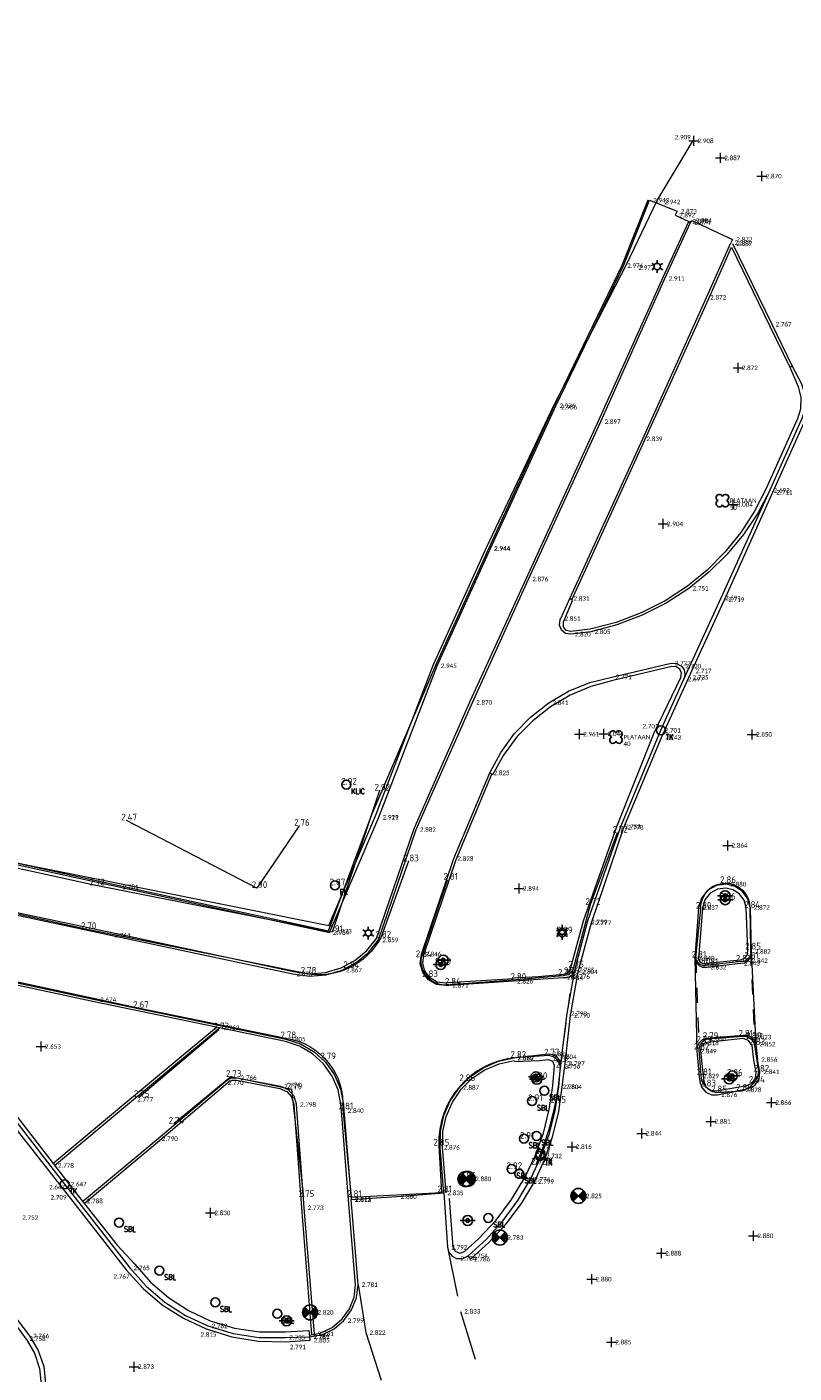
# Model space of a CAD drawing. Header units: metres. Extents: x 152089 to 154194, y 463573 to 464275.
# Tile 9 of 35: x 152415 to 152446, y 463979 to 464033. Entities that reach past the tile are written whole.
import ezdxf
from ezdxf.enums import TextEntityAlignment as Align
from ezdxf.lldxf.tags import DXFTag

# ---------------------------------------------------------------- set-up
doc = ezdxf.new("R2010")
doc.units = ezdxf.units.M
doc.header["$MEASUREMENT"] = 0
doc.linetypes.add('XX-HIDDEN', pattern=[4, 2, -2])
for name, color, linetype, lineweight, true_color in [('B-ME-AL-HOOGTELABEL_HOOGTEMERK-S', 1, 'Continuous', 0, 0xff0000), ('B-ME-AM-AS-G', 2, 'Continuous', 0, 0xffff00), ('B-ME-VH-KANTOPSLUITING_OPSLUITBAND_100X200-G', 7, 'VH-OPSLUITBAND_100X200', 0, 0xff7fbf), ('B-ME-VH-KANTOPSLUITING_OPSLUITBAND_60X150-G', 6, 'VH-OPSLUITBAND_60X150', 0, 0xff00ff), ('B-ME-VH-KANTOPSLUITING_TROTTOIRBAND_130 150-G', 7, 'VH-TROTTOIRBAND_130-150', 0, 0xff7fdf), ('B-ME-VH-KANTOPSLUITING_TROTTOIRBAND_RWS-G', 7, 'VH-RWSBAND', 0, 0x994c99), ('B-ME-VH-VERHARDING_KLINKERS-G', 40, 'Continuous', 0, 0xffbf00)]:
    doc.layers.add(name, color=color, linetype=linetype, lineweight=lineweight, true_color=true_color)
for name, color, linetype in [('B-ME-GR-BOOM-S', 100, 'Continuous'), ('B-ME-IE-MEUBILAIR_LICHTMAST-S', 1, 'Continuous'), ('B-ME-IE-MEUBILAIR_SCHAMPBLOK-S', 1, 'Continuous'), ('B-ME-IE-MEUBILAIR_TROTTOIRKOLK-S', 1, 'Continuous'), ('B-ME-IE-MEUBILAIR_VERKEERSBORD-S', 1, 'Continuous'), ('B-ME-KL-DATA_VERKLIKKER-S', 1, 'Continuous'), ('B-ME-KL-ELEKTRA_KAST-S', 1, 'Continuous'), ('B-ME-RI-PUT-S', 1, 'Continuous'), ('X-XX-AL-MEETPUNT_DATA_HOOGTE-T', 7, 'Continuous')]:
    doc.layers.add(name, color=color, linetype=linetype)
for name, color, linetype, lineweight in [('B-ME-IE-TERREINAFSCHEIDING_KUNSTMATIG_HEKWERK-G', 202, 'IE-TERREINAFSCHEIDING-KUNSTMATIG', 18), ('B-ME-VH-KANTOPSLUITING_VOORKANTBAND-G', 210, 'Continuous', 18), ('B-ME-VH-MATERIAALGRENS-G', 243, 'XX-HIDDEN', 18), ('B-ME-VH-VERHARDING_ASFALT-G', 2, 'Continuous', 18), ('B-ME-VH-VERHARDING_TEGEL-G', 24, 'Continuous', 18)]:
    doc.layers.add(name, color=color, linetype=linetype, lineweight=lineweight)
doc.styles.add('18_100', font='romans', dxfattribs={"width": 0.8, "height": 0.18})
doc.styles.add('18_200', font='romans', dxfattribs={"width": 0.8, "height": 0.36})
doc.styles.add('NLCS-ISO-ANNOTATIVE-T18', font='txt', dxfattribs={"height": 1.8})
doc.styles.add('SLK', font='calibri.ttf', dxfattribs={"height": 0.3})
doc.linetypes.add('IE-TERREINAFSCHEIDING-KUNSTMATIG', pattern='A,4,[82,NLCS.SHX,S=0.75,R=90,X=0,Y=0],4,-2', length=10)
tags = doc.linetypes.add('VH-OPSLUITBAND_100X200', pattern=[16, 8, -2, 4, -2]).pattern_tags.tags
tags[10:11] = [DXFTag(74, 4), DXFTag(75, 0), DXFTag(340, '0'), DXFTag(46, 1.0), DXFTag(50, 0.0), DXFTag(44, 0.0), DXFTag(45, 0.0)]
tags[8:9] = [DXFTag(74, 4), DXFTag(75, 0), DXFTag(340, '0'), DXFTag(46, 1.0), DXFTag(50, 0.0), DXFTag(44, 0.0), DXFTag(45, 0.0)]
tags[6:7] = [DXFTag(74, 4), DXFTag(75, 0), DXFTag(340, '0'), DXFTag(46, 1.0), DXFTag(50, 0.0), DXFTag(44, 0.0), DXFTag(45, 0.0)]
tags[4:5] = [DXFTag(74, 4), DXFTag(75, 0), DXFTag(340, '0'), DXFTag(46, 1.0), DXFTag(50, 0.0), DXFTag(44, 0.0), DXFTag(45, 0.0)]
tags = doc.linetypes.add('VH-OPSLUITBAND_60X150', pattern=[10, 4, -2, 2, -2]).pattern_tags.tags
tags[10:11] = [DXFTag(74, 4), DXFTag(75, 0), DXFTag(340, '0'), DXFTag(46, 1.0), DXFTag(50, 0.0), DXFTag(44, 0.0), DXFTag(45, 0.0)]
tags[8:9] = [DXFTag(74, 4), DXFTag(75, 0), DXFTag(340, '0'), DXFTag(46, 1.0), DXFTag(50, 0.0), DXFTag(44, 0.0), DXFTag(45, 0.0)]
tags[6:7] = [DXFTag(74, 4), DXFTag(75, 0), DXFTag(340, '0'), DXFTag(46, 1.0), DXFTag(50, 0.0), DXFTag(44, 0.0), DXFTag(45, 0.0)]
tags[4:5] = [DXFTag(74, 4), DXFTag(75, 0), DXFTag(340, '0'), DXFTag(46, 1.0), DXFTag(50, 0.0), DXFTag(44, 0.0), DXFTag(45, 0.0)]
tags = doc.linetypes.add('VH-RWSBAND', pattern=[24, 10, -2, 2, -2, 2, -2, 2, -2]).pattern_tags.tags
tags[18:19] = [DXFTag(74, 4), DXFTag(75, 0), DXFTag(340, '0'), DXFTag(46, 1.0), DXFTag(50, 0.0), DXFTag(44, 0.0), DXFTag(45, 0.0)]
tags[16:17] = [DXFTag(74, 4), DXFTag(75, 0), DXFTag(340, '0'), DXFTag(46, 1.0), DXFTag(50, 0.0), DXFTag(44, 0.0), DXFTag(45, 0.0)]
tags[14:15] = [DXFTag(74, 4), DXFTag(75, 0), DXFTag(340, '0'), DXFTag(46, 1.0), DXFTag(50, 0.0), DXFTag(44, 0.0), DXFTag(45, 0.0)]
tags[12:13] = [DXFTag(74, 4), DXFTag(75, 0), DXFTag(340, '0'), DXFTag(46, 1.0), DXFTag(50, 0.0), DXFTag(44, 0.0), DXFTag(45, 0.0)]
tags[10:11] = [DXFTag(74, 4), DXFTag(75, 0), DXFTag(340, '0'), DXFTag(46, 1.0), DXFTag(50, 0.0), DXFTag(44, 0.0), DXFTag(45, 0.0)]
tags[8:9] = [DXFTag(74, 4), DXFTag(75, 0), DXFTag(340, '0'), DXFTag(46, 1.0), DXFTag(50, 0.0), DXFTag(44, 0.0), DXFTag(45, 0.0)]
tags[6:7] = [DXFTag(74, 4), DXFTag(75, 0), DXFTag(340, '0'), DXFTag(46, 1.0), DXFTag(50, 0.0), DXFTag(44, 0.0), DXFTag(45, 0.0)]
tags[4:5] = [DXFTag(74, 4), DXFTag(75, 0), DXFTag(340, '0'), DXFTag(46, 1.0), DXFTag(50, 0.0), DXFTag(44, 0.0), DXFTag(45, 0.0)]
tags = doc.linetypes.add('VH-TROTTOIRBAND_130-150', pattern=[15, 5, -2, 2, -2, 2, -2]).pattern_tags.tags
tags[14:15] = [DXFTag(74, 4), DXFTag(75, 0), DXFTag(340, '0'), DXFTag(46, 1.0), DXFTag(50, 0.0), DXFTag(44, 0.0), DXFTag(45, 0.0)]
tags[12:13] = [DXFTag(74, 4), DXFTag(75, 0), DXFTag(340, '0'), DXFTag(46, 1.0), DXFTag(50, 0.0), DXFTag(44, 0.0), DXFTag(45, 0.0)]
tags[10:11] = [DXFTag(74, 4), DXFTag(75, 0), DXFTag(340, '0'), DXFTag(46, 1.0), DXFTag(50, 0.0), DXFTag(44, 0.0), DXFTag(45, 0.0)]
tags[8:9] = [DXFTag(74, 4), DXFTag(75, 0), DXFTag(340, '0'), DXFTag(46, 1.0), DXFTag(50, 0.0), DXFTag(44, 0.0), DXFTag(45, 0.0)]
tags[6:7] = [DXFTag(74, 4), DXFTag(75, 0), DXFTag(340, '0'), DXFTag(46, 1.0), DXFTag(50, 0.0), DXFTag(44, 0.0), DXFTag(45, 0.0)]
tags[4:5] = [DXFTag(74, 4), DXFTag(75, 0), DXFTag(340, '0'), DXFTag(46, 1.0), DXFTag(50, 0.0), DXFTag(44, 0.0), DXFTag(45, 0.0)]

# ---------------------------------------------------------------- blocks, each defined once
blk = doc.blocks.new('verkeersbord')
blk.add_line((-0.3, 0), (0.3, 0))
for radius in [0.2, 0.0745]:
    blk.add_circle((0, 0), radius)
at = {"style": '18_200', "width": 0.8}
blk.add_attdef('HOOGTE', (0.245, 0.178), '', height=0.25, dxfattribs=at)
blk = doc.blocks.new('schampblok')
at = {"ltscale": 2}
blk.add_ellipse((0, 0), major_axis=(-0.127, 0.127), ratio=1, start_param=1.570796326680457, end_param=7.853981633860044, dxfattribs=at)
at = {"ltscale": 2, "style": '18_100', "width": 0.8}
blk.add_text('SBL', height=0.216, dxfattribs=at).set_placement((0.193, -0.375))
at = {"style": '18_200', "width": 0.8}
blk.add_attdef('HOOGTE', (0.212, 0.28), '', height=0.25, dxfattribs=at)
blk = doc.blocks.new('TROTTOIRKOLK')
at = {"ltscale": 2}
blk.add_ellipse((0, 0), major_axis=(-0.127, 0.127), ratio=1, start_param=3.926991, end_param=10.210176, dxfattribs=at)
at = {"ltscale": 2, "style": '18_100', "width": 0.8}
blk.add_text('TK', height=0.216, dxfattribs=at).set_placement((0.193, -0.375))
at = {"style": '18_200', "width": 0.8}
blk.add_attdef('HOOGTE', (0.214, 0.179), '', height=0.25, dxfattribs=at)
blk = doc.blocks.new('LICHTMAST')
at = {"ltscale": 0.1}
for p, q in [((-0.11, 0.063), (-0.219, 0.127)), ((0, 0.127), (0, 0.253)), ((0.11, 0.063), (0.219, 0.127)), ((-0.11, -0.063), (-0.219, -0.127)), ((0, -0.127), (0, -0.253)), ((0.11, -0.063), (0.219, -0.127))]:
    blk.add_line(p, q, dxfattribs=at)
blk.add_circle((0, 0), 0.127, dxfattribs=at)
at = {"style": '18_200', "width": 0.8}
blk.add_attdef('HOOGTE', (0.247, 0.242), '', height=0.25, dxfattribs=at)
blk = doc.blocks.new('electrakast')
at = {"ltscale": 2}
blk.add_ellipse((0, 0), major_axis=(-0.127, 0.127), ratio=1, start_param=3.926991, end_param=10.210176, dxfattribs=at)
at = {"ltscale": 2, "style": '18_100', "width": 0.8}
blk.add_text('EK', height=0.216, dxfattribs=at).set_placement((0.193, -0.375))
at = {"style": '18_200', "width": 0.8}
blk.add_attdef('HOOGTE', (0.197, 0.236), '', height=0.25, dxfattribs=at)
blk = doc.blocks.new('kabelverklikker')
at = {"ltscale": 2}
blk.add_ellipse((0, 0), major_axis=(-0.127, 0.127), ratio=1, start_param=3.926991, end_param=10.210176, dxfattribs=at)
at = {"ltscale": 2, "style": '18_100', "width": 0.8}
blk.add_text('KLIC', height=0.216, dxfattribs=at).set_placement((0.193, -0.375))
at = {"style": '18_200', "width": 0.8}
blk.add_attdef('HOOGTE', (0.262, 0.124), '', height=0.25, dxfattribs=at)
blk = doc.blocks.new('put')
at = {"color": 0, "ltscale": 0.5}
for p, q in [((-0.3, 0), (0, 0)), ((-0.299, 0.028), (-0.028, 0.027)), ((-0.295, 0.055), (-0.055, 0.055)), ((-0.289, 0.083), (-0.083, 0.082)), ((-0.279, 0.11), (-0.11, 0.11)), ((-0.267, 0.137), (-0.138, 0.137)), ((-0.267, 0.137), (-0.138, 0.137)), ((-0.251, 0.165), (-0.165, 0.165)), ((-0.23, 0.192), (-0.192, 0.192)), ((0, 0), (0.3, 0)), ((0.027, 0.027), (0.298, 0.027)), ((0.055, 0.055), (0.295, 0.055)), ((0.082, 0.082), (0.288, 0.082)), ((0.11, 0.11), (0.279, 0.109)), ((0.137, 0.137), (0.267, 0.137)), ((0.165, 0.164), (0.251, 0.164)), ((0.192, 0.192), (0.23, 0.192)), ((-0.299, -0.027), (-0.027, -0.027)), ((-0.295, -0.055), (-0.055, -0.055)), ((-0.289, -0.082), (-0.082, -0.082)), ((-0.28, -0.109), (-0.11, -0.11)), ((-0.267, -0.137), (-0.137, -0.137)), ((-0.251, -0.164), (-0.165, -0.164)), ((-0.231, -0.192), (-0.192, -0.192)), ((0.027, -0.027), (0.298, -0.028)), ((0.054, -0.055), (0.295, -0.055)), ((0.082, -0.082), (0.288, -0.083)), ((0.109, -0.11), (0.279, -0.11)), ((0.137, -0.137), (0.267, -0.137)), ((0.164, -0.165), (0.251, -0.165)), ((0.191, -0.192), (0.23, -0.192))]:
    blk.add_line(p, q, dxfattribs=at)
at = {"ltscale": 0.5}
for p, q in [((0.212, 0.212), (-0.213, -0.212)), ((-0.212, 0.212), (0.212, -0.213))]:
    blk.add_line(p, q, dxfattribs=at)
blk.add_ellipse((0, 0), major_axis=(-0.212, 0.212), ratio=1, start_param=3.926991, end_param=10.210176, dxfattribs=at)
at = {"style": '18_200', "width": 0.8}
blk.add_attdef('HOOGTE', (0.402, 0.261), '', height=0.25, dxfattribs=at)
blk = doc.blocks.new('boom')
for centre, major_axis, start_param, end_param in [((-0.122, 0.122), (-0.0916, 0.0916), 4.266828, 8.299543), ((0.122, 0.122), (0.0916, 0.0916), 4.266828, 8.299543), ((-0.122, -0.122), (0.0916, 0.0916), 1.125235, 5.15795), ((0.122, -0.122), (-0.0916, 0.0916), 1.125235, 5.15795)]:
    blk.add_ellipse(centre, major_axis=major_axis, ratio=1, start_param=start_param, end_param=end_param)
at = {"style": '18_200', "width": 0.8}
blk.add_attdef('HOOGTE', (0.314, 0.12), '', height=0.25, dxfattribs=at)
blk = doc.blocks.new('hoogtemaat')
at = {"color": 0, "linetype": 'ByBlock'}
for points in [[(-0.2, 0, 0), (0.2, 0, 0)], [(0, -0.2, 0), (0, 0.2, 0)]]:
    blk.add_polyline3d(points, dxfattribs=at)
at = {"style": '18_200', "width": 0.8}
blk.add_attdef('HOOGTE', (0.247, 0.263), '', height=0.25, dxfattribs=at)

msp = doc.modelspace()

# ---------------------------------------------------------------- linework, layer by layer
at = {"layer": 'B-ME-IE-TERREINAFSCHEIDING_KUNSTMATIG_HEKWERK-G'}
msp.add_lwpolyline([(152358.736, 464033.267), (152366.272, 464029.876), (152367.954, 464028.627), (152369.124, 464027.619), (152373.537, 464025.026), (152383.288, 464019.775), (152391.391, 464015.472), (152397.529, 464011.56), (152400.599, 464009.361), (152403.775, 464006.974), (152407.765, 464003.588), (152410.786, 464002.328), (152413.461, 464000.049), (152427.241, 463997.284), (152429.102, 464001.666), (152431.431, 464007.737), (152433.565, 464012.447), (152436.249, 464018.108), (152439.162, 464023.776), (152440.385, 464026.321), (152441.829, 464028.714)], dxfattribs=at)
at = {"layer": 'B-ME-IE-TERREINAFSCHEIDING_KUNSTMATIG_HEKWERK-G', "ltscale": 0.2}
msp.add_lwpolyline([(152426.049, 464001.276), (152424.353, 463998.778), (152419.138, 464001.487)], dxfattribs=at)
at = {"layer": 'B-ME-VH-KANTOPSLUITING_OPSLUITBAND_100X200-G'}
for points in [[(152406.27, 464000.302), (152406.538, 464000.007), (152406.838, 463999.743), (152407.464, 463999.347), (152412.094, 463998.368), (152418.543, 463996.994), (152425.825, 463995.442), (152426.448, 463995.351), (152427.103, 463995.399), (152427.733, 463995.584), (152428.28, 463995.877), (152428.757, 463996.273), (152429.147, 463996.756), (152430.649, 464001.168), (152432.903, 464006.291), (152435.148, 464011.188), (152438.043, 464017.518), (152440.624, 464023.242), (152441.645, 464025.481)], [(152436.965, 464010.32), (152439.894, 464016.729), (152442.444, 464022.395), (152443.358, 464024.446), (152444.881, 464021.315), (152445.692, 464019.642), (152445.782, 464019.686)], [(152434.62, 463995.147), (152432.028, 463994.979), (152431.91, 463994.971), (152431.579, 463995.015), (152431.289, 463995.182), (152431.086, 463995.447), (152430.999, 463995.769), (152431.041, 463996.101), (152432.328, 463999.926), (152433.766, 464003.335)], [(152426.456, 463980.88), (152426.889, 463980.956), (152427.367, 463981.182), (152427.768, 463981.525), (152428.062, 463981.93), (152428.245, 463982.396), (152428.305, 463982.893), (152428.027, 463986.295), (152427.743, 463989.858), (152427.723, 463990.108), (152427.611, 463990.698), (152427.377, 463991.25), (152427.03, 463991.74), (152426.587, 463992.145), (152426.068, 463992.447), (152425.497, 463992.631), (152417.914, 463994.208), (152411.19, 463995.654)], [(152416.189, 463987.754), (152419.352, 463990.395), (152422.735, 463993.205)], [(152417.438, 463986.151), (152420.463, 463988.667), (152423.1, 463990.909), (152423.207, 463991), (152423.362, 463991.08), (152423.536, 463991.086), (152425.279, 463990.752), (152425.551, 463990.635), (152425.747, 463990.414), (152425.832, 463990.131), (152425.834, 463990.105), (152426.137, 463985.97), (152426.546, 463980.896)]]:
    msp.add_lwpolyline(points, dxfattribs=at)
at = {"layer": 'B-ME-VH-KANTOPSLUITING_OPSLUITBAND_60X150-G'}
msp.add_lwpolyline([(152405.016, 464001.756), (152412.69, 464000.226), (152418.84, 463998.883), (152427.222, 463997.063), (152428.963, 464001.729), (152431.514, 464007.703), (152433.656, 464012.403), (152436.265, 464018.121), (152438.979, 464023.729), (152440.016, 464026.347)], dxfattribs=at)
at = {"layer": 'B-ME-VH-KANTOPSLUITING_TROTTOIRBAND_130 150-G'}
for points in [[(152445.692, 464019.642), (152446.02, 464018.865), (152446.126, 464018.421), (152446.113, 464017.964), (152445.981, 464017.527), (152445.979, 464017.522), (152444.739, 464014.782), (152444.281, 464013.877), (152443.731, 464013.023), (152443.096, 464012.232), (152442.382, 464011.511), (152441.596, 464010.867), (152440.699, 464010.281), (152439.742, 464009.796), (152438.738, 464009.419), (152437.699, 464009.154), (152436.93, 464009.052), (152436.742, 464009.094), (152436.625, 464009.247), (152436.634, 464009.439), (152436.672, 464009.529), (152436.995, 464010.3), (152436.881, 464010.377)], [(152434.63, 463995.184), (152435.619, 463995.234), (152436.643, 463995.332), (152436.664, 463995.334), (152436.818, 463995.399), (152436.908, 463995.54), (152437.432, 463997.463), (152438.765, 464001.24), (152440.264, 464004.994), (152441.323, 464007.216), (152441.324, 464007.218), (152441.352, 464007.388), (152441.285, 464007.547), (152441.144, 464007.646), (152440.972, 464007.654), (152438.612, 464007.097), (152437.732, 464006.856), (152436.892, 464006.5), (152436.107, 464006.036), (152435.398, 464005.478), (152434.768, 464004.832), (152434.229, 464004.108), (152433.789, 464003.32), (152433.682, 464003.391)], [(152411.196, 463995.642), (152410.574, 463995.758), (152410.41, 463995.763), (152410.279, 463995.666), (152410.236, 463995.513), (152410.295, 463995.364), (152413.806, 463990.835), (152416.956, 463986.762), (152418.759, 463984.477), (152419.476, 463983.716)]]:
    msp.add_lwpolyline(points, dxfattribs=at)
for points in [[(152443.943, 463997.996), (152443.859, 463998.289), (152443.68, 463998.536), (152443.428, 463998.707), (152443.132, 463998.781), (152442.795, 463998.738), (152442.5, 463998.571), (152442.29, 463998.304), (152442.197, 463997.977), (152442.035, 463995.964), (152442.092, 463995.814), (152442.243, 463995.761), (152442.351, 463995.771), (152443.698, 463995.907), (152443.716, 463995.909), (152443.866, 463995.963), (152443.971, 463996.082), (152444.007, 463996.237), (152443.99, 463997.005)], [(152444.178, 463992.479), (152444.037, 463992.673), (152443.82, 463992.751), (152442.382, 463992.595), (152442.374, 463992.594), (152442.231, 463992.539), (152442.135, 463992.419), (152442.112, 463992.267), (152442.225, 463991.251), (152442.248, 463991.04), (152442.336, 463990.823), (152442.523, 463990.682), (152442.755, 463990.659), (152443.743, 463990.83), (152443.968, 463990.869), (152444.187, 463990.972), (152444.324, 463991.171), (152444.341, 463991.412), (152444.246, 463991.894)]]:
    msp.add_lwpolyline(points, close=True, dxfattribs=at)
at = {"layer": 'B-ME-VH-KANTOPSLUITING_TROTTOIRBAND_RWS-G'}
for points in [[(152432.06, 463986.348), (152432.202, 463984.417), (152432.289, 463984.234), (152432.477, 463984.158), (152432.667, 463984.23), (152432.669, 463984.231), (152433.23, 463984.736), (152433.932, 463985.486), (152434.553, 463986.306), (152435.085, 463987.187), (152435.499, 463988.06), (152435.825, 463988.969), (152436.061, 463989.905), (152436.205, 463990.861), (152436.266, 463991.67), (152436.204, 463991.835), (152436.038, 463991.896), (152436.033, 463991.895), (152435.676, 463991.866), (152434.669, 463991.816)], [(152419.476, 463983.716), (152420.103, 463983), (152420.822, 463982.376), (152421.621, 463981.858), (152422.483, 463981.454), (152423.457, 463981.158), (152424.465, 463981.008), (152425.484, 463981.008), (152426.44, 463981.065), (152426.461, 463980.811)]]:
    msp.add_lwpolyline(points, dxfattribs=at)
at = {"layer": 'B-ME-VH-KANTOPSLUITING_VOORKANTBAND-G'}
for points in [[(152430.42, 463999.851), (152429.313, 463996.793, -0.326363), (152426.32, 463995.352), (152417.509, 463997.139), (152407.476, 463999.332, -0.161958), (152406.458, 464000.153), (152405.512, 464001.156), (152403.729, 464003.09)], [(152438.784, 464000.994), (152437.699, 463998.107), (152437.027, 463995.596, -0.373236), (152436.613, 463995.269)], [(152412.171, 463992.561), (152410.125, 463995.197, -0.790239), (152410.573, 463995.93), (152419.607, 463993.984), (152425.513, 463992.766, -0.394427), (152427.793, 463989.921), (152428.132, 463986.405)], [(152435.532, 463987.705, 0.084084), (152436.51, 463991.582, 0.36253), (152436.047, 463992.072), (152434.715, 463991.986)]]:
    msp.add_lwpolyline(points, format="xyb", dxfattribs=at)
for points in [[(152442.413, 463995.695, -0.499127), (152441.924, 463995.989), (152442.132, 463997.954, -1.034159), (152444.09, 463997.979), (152444.117, 463996.319, -0.525478), (152443.738, 463995.835)], [(152444.287, 463992.494, 0.408571), (152443.796, 463992.83), (152442.413, 463992.735, 0.363536), (152442.055, 463992.302), (152442.125, 463991.287, 0.349959), (152442.757, 463990.597), (152443.757, 463990.663, 0.327405), (152444.45, 463991.43)]]:
    msp.add_lwpolyline(points, format="xyb", close=True, dxfattribs=at)
at = {"layer": 'B-ME-VH-MATERIAALGRENS-G', "ltscale": 0.3}
for points in [[(152441.924, 463995.989), (152442.055, 463992.302)], [(152444.117, 463996.319), (152444.287, 463992.494)], [(152436.51, 463991.582), (152437.027, 463995.596)]]:
    msp.add_lwpolyline(points, dxfattribs=at)
at = {"layer": 'B-ME-VH-MATERIAALGRENS-G'}
for points in [[(152431.99, 463984.393), (152432.512, 463981.828), (152433.505, 463978.608), (152434.9, 463975.314), (152435.564, 463974.001)], [(152428.405, 463982.897), (152428.716, 463980.977), (152429.804, 463977.655), (152431.448, 463974.386), (152432.279, 463973.113)]]:
    msp.add_lwpolyline(points, dxfattribs=at)
at = {"layer": 'B-ME-VH-VERHARDING_ASFALT-G'}
for points in [[(152360.556, 464025.187), (152369.801, 464019.722), (152379.896, 464013.762), (152388.413, 464008.766), (152393.968, 464005.248), (152395.69, 464004.002), (152398.443, 464001.418), (152400.937, 463998.736), (152404.19, 463994.849), (152407.082, 463991.246), (152409.704, 463987.948), (152412.875, 463983.961), (152415.251, 463980.845), (152415.603, 463980.263), (152415.823, 463979.619), (152415.9, 463978.943), (152415.831, 463978.266), (152415.62, 463977.619), (152415.608, 463977.593), (152413.848, 463973.695), (152411.634, 463968.933), (152407.303, 463959.635)], [(152413.529, 463990.616), (152416.657, 463986.649), (152419.128, 463983.491), (152419.803, 463982.745), (152420.57, 463982.095), (152421.416, 463981.551), (152422.326, 463981.124), (152423.353, 463980.804), (152424.414, 463980.631), (152425.489, 463980.61), (152426.485, 463980.671), (152426.474, 463980.804), (152426.98, 463980.905), (152427.445, 463981.127), (152427.841, 463981.457), (152428.15, 463981.884), (152428.342, 463982.374), (152428.405, 463982.897), (152428.127, 463986.303), (152429.964, 463986.422), (152431.835, 463986.569), (152431.99, 463984.393), (152432.044, 463984.196), (152432.172, 463984.038), (152432.354, 463983.946), (152432.596, 463983.942), (152432.811, 463984.053), (152432.903, 463983.919), (152433.659, 463984.592), (152434.342, 463985.338), (152434.946, 463986.151), (152435.464, 463987.021), (152435.884, 463987.923), (152436.211, 463988.863), (152436.442, 463989.831), (152436.576, 463990.818), (152436.694, 463991.751), (152436.905, 463993.682), (152437.212, 463995.428), (152437.755, 463997.387), (152439.048, 464001.21), (152440.548, 464004.811), (152441.647, 464007.216), (152441.767, 464007.475), (152443.077, 464010.328), (152445.006, 464014.629), (152446.33, 464017.575)], [(152444.099, 463997.999), (152444.005, 463998.344), (152443.798, 463998.636), (152443.505, 463998.841), (152443.159, 463998.933), (152442.758, 463998.889), (152442.404, 463998.695), (152442.152, 463998.381), (152442.039, 463997.994), (152441.888, 463995.976), (152441.967, 463992.248), (152442.067, 463991.253), (152442.09, 463991.023), (152442.165, 463990.79), (152442.327, 463990.607), (152442.55, 463990.505), (152442.795, 463990.502), (152443.767, 463990.696), (152444.028, 463990.748), (152444.294, 463990.879), (152444.462, 463991.124), (152444.487, 463991.419), (152444.401, 463991.912)], [(152444.099, 463997.999), (152444.138, 463996.239), (152444.328, 463992.528), (152444.401, 463991.912)], [(152428.132, 463986.405), (152431.742, 463986.593)]]:
    msp.add_lwpolyline(points, dxfattribs=at)
at = {"layer": 'B-ME-VH-VERHARDING_KLINKERS-G'}
for points in [[(152440.072, 464026.325), (152441.177, 464025.883), (152441.107, 464025.727), (152441.645, 464025.481), (152441.722, 464025.438), (152441.772, 464025.512), (152443.401, 464024.755), (152443.329, 464024.626)], [(152443.4, 464024.589), (152444.971, 464021.359), (152445.782, 464019.686)], [(152445.782, 464019.686), (152446.156, 464018.975), (152446.272, 464018.613), (152446.31, 464018.235), (152446.265, 464017.847), (152446.138, 464017.477)]]:
    msp.add_lwpolyline(points, dxfattribs=at)
at = {"layer": 'B-ME-VH-VERHARDING_TEGEL-G'}
for points in [[(152405.095, 464001.679), (152412.677, 464000.167), (152418.827, 463998.824), (152427.257, 463996.994), (152429.241, 464001.617), (152431.569, 464007.679), (152433.711, 464012.378), (152436.32, 464018.095), (152439.034, 464023.705), (152440.072, 464026.325)], [(152406.2, 464000.231), (152406.473, 463999.932), (152406.777, 463999.664), (152407.093, 463999.441), (152407.431, 463999.252), (152412.067, 463998.272), (152418.503, 463996.893), (152425.792, 463995.341), (152426.457, 463995.251), (152427.127, 463995.302), (152427.771, 463995.492), (152428.335, 463995.794), (152428.828, 463996.203), (152429.23, 463996.701), (152430.732, 464001.124), (152432.987, 464006.215), (152435.232, 464011.155), (152438.128, 464017.459), (152440.69, 464023.192), (152441.722, 464025.438)], [(152432.811, 463984.053), (152433.545, 463984.724), (152434.211, 463985.464), (152434.801, 463986.264), (152435.311, 463987.119), (152435.726, 463988), (152436.056, 463988.916), (152436.296, 463989.86), (152436.445, 463990.822), (152436.513, 463991.641), (152436.781, 463993.754), (152437.082, 463995.496), (152437.589, 463997.421), (152438.93, 464001.246), (152440.534, 464005.097), (152441.455, 464007.146), (152442.947, 464010.397), (152444.895, 464014.708), (152446.138, 464017.477), (152449.41, 464024.737)], [(152444.895, 464014.708), (152444.411, 464013.8), (152443.839, 464012.945), (152443.183, 464012.152), (152442.451, 464011.429), (152441.65, 464010.783), (152440.742, 464010.195), (152439.778, 464009.706), (152438.767, 464009.321), (152437.721, 464009.045), (152436.931, 464008.946), (152436.716, 464008.976), (152436.545, 464009.111), (152436.466, 464009.314), (152436.5, 464009.529), (152436.522, 464009.577), (152436.881, 464010.377), (152439.803, 464016.77), (152442.353, 464022.436), (152443.329, 464024.626)], [(152396.057, 464008.99), (152396.159, 464009.134), (152398.523, 464007.429), (152401.508, 464004.97), (152405.423, 464001.158), (152406.2, 464000.231), (152408.263, 463997.589), (152410.163, 463995.229), (152413.695, 463990.736), (152416.657, 463986.92), (152419.274, 463983.565), (152419.927, 463982.83), (152420.673, 463982.191), (152421.5, 463981.659), (152422.391, 463981.244), (152423.401, 463980.938), (152424.444, 463980.783), (152425.499, 463980.781), (152426.461, 463980.811)], [(152437.082, 463995.496), (152437.018, 463995.342), (152436.895, 463995.229), (152436.762, 463995.182), (152436.62, 463995.185), (152434.626, 463995.047), (152432.035, 463994.879), (152431.916, 463994.871), (152431.547, 463994.92), (152431.223, 463995.107), (152430.996, 463995.402), (152430.899, 463995.763), (152430.947, 463996.133), (152432.235, 463999.961), (152433.682, 464003.391), (152434.117, 464004.211), (152434.662, 464004.962), (152435.307, 464005.63), (152436.038, 464006.202), (152436.832, 464006.661), (152437.683, 464007.007), (152438.573, 464007.232), (152440.936, 464007.787), (152441.16, 464007.779), (152441.353, 464007.668), (152441.459, 464007.513), (152441.495, 464007.329), (152441.455, 464007.146)], [(152393.968, 464005.248), (152393.839, 464005.127), (152395.522, 464003.86), (152398.365, 464001.304), (152400.628, 463998.816), (152404.052, 463994.749), (152406.94, 463991.187), (152409.568, 463987.869), (152412.893, 463983.677), (152414.055, 463982.165), (152415.11, 463980.733), (152415.13, 463980.707), (152415.457, 463980.148), (152415.658, 463979.533), (152415.724, 463978.889), (152415.652, 463978.245), (152415.447, 463977.632), (152413.669, 463973.76), (152411.31, 463968.637), (152410.774, 463967.496), (152407.192, 463959.764)], [(152429.268, 464002.684), (152427.376, 463997.018), (152417.848, 463998.891), (152407.913, 464001.068), (152406.237, 464001.393), (152405.993, 464001.117)], [(152441.888, 463995.976), (152441.94, 463995.811), (152442.056, 463995.683), (152442.2, 463995.616), (152442.358, 463995.609), (152443.711, 463995.767), (152443.876, 463995.788), (152444.018, 463995.873), (152444.125, 463996.041), (152444.138, 463996.239)], [(152410.163, 463995.229), (152410.066, 463995.411), (152410.067, 463995.617), (152410.188, 463995.819), (152410.398, 463995.924), (152410.632, 463995.898), (152411.213, 463995.751), (152417.934, 463994.306), (152425.517, 463992.729), (152426.109, 463992.538), (152426.646, 463992.226), (152427.105, 463991.806), (152427.464, 463991.299), (152427.707, 463990.727), (152427.822, 463990.116), (152427.842, 463989.866), (152428.127, 463986.303)], [(152416.25, 463987.675), (152419.416, 463990.318), (152422.86, 463993.179)], [(152419.637, 463990.41), (152422.827, 463993.116)], [(152444.328, 463992.528), (152444.274, 463992.687), (152444.161, 463992.812), (152443.996, 463992.881), (152443.818, 463992.872), (152442.348, 463992.758), (152442.185, 463992.696), (152442.056, 463992.578), (152441.98, 463992.422), (152441.967, 463992.248)], [(152431.835, 463986.569), (152431.688, 463988.392), (152431.704, 463989.037), (152431.842, 463989.668), (152432.099, 463990.26), (152432.463, 463990.793), (152432.914, 463991.239), (152433.44, 463991.592), (152434.023, 463991.841), (152434.643, 463991.975)], [(152431.935, 463986.577), (152431.788, 463988.399), (152431.803, 463989.026), (152431.938, 463989.637), (152432.186, 463990.212), (152432.54, 463990.729), (152432.977, 463991.161), (152433.488, 463991.504), (152434.054, 463991.745), (152434.655, 463991.876)], [(152434.636, 463991.979), (152436.034, 463992.138), (152436.212, 463992.114), (152436.366, 463992.022), (152436.485, 463991.849), (152436.513, 463991.641)], [(152417.376, 463986.229), (152420.399, 463988.744), (152423.035, 463990.985), (152423.142, 463991.076), (152423.336, 463991.177), (152423.555, 463991.185), (152425.298, 463990.85), (152425.609, 463990.716), (152425.834, 463990.463), (152425.932, 463990.139), (152425.934, 463990.112), (152426.237, 463985.977), (152426.645, 463980.913)], [(152426.233, 463986.405), (152425.754, 463990.712), (152423.317, 463991.216), (152421.032, 463989.343)]]:
    msp.add_lwpolyline(points, dxfattribs=at)
for points in [[(152436.613, 463995.269), (152434.717, 463995.105), (152432.109, 463994.911, -0.518186), (152430.94, 463996.012), (152431.984, 463999.112)], [(152434.715, 463991.986, 0.398412), (152431.641, 463988.463), (152431.742, 463986.593)]]:
    msp.add_lwpolyline(points, format="xyb", dxfattribs=at)

# ---------------------------------------------------------------- block references
at = {"layer": 'B-ME-AL-HOOGTELABEL_HOOGTEMERK-S'}
for p in [(152441.85, 464028.703), (152442.919, 464028.019), (152444.576, 464027.289), (152443.621, 464019.613), (152443.421, 464014.141), (152440.624, 464013.363), (152437.269, 464004.944), (152438.245, 464004.957), (152434.858, 463998.76), (152415.719, 463992.436), (152444.963, 463990.188), (152442.531, 463989.431), (152439.766, 463988.954), (152436.972, 463988.422), (152422.505, 463985.769), (152444.241, 463984.852), (152440.556, 463984.154), (152437.768, 463983.116)]:
    msp.add_blockref('hoogtemaat', p, dxfattribs=at)
at = {"layer": 'B-ME-AM-AS-G'}
for p in [(152444.189, 464004.934), (152443.209, 464000.487), (152444.241, 463984.852), (152438.555, 463980.593), (152419.445, 463979.611)]:
    msp.add_blockref('hoogtemaat', p, dxfattribs=at)
at = {"layer": 'B-ME-GR-BOOM-S'}
for p in [(152442.993, 464014.295), (152438.733, 464004.825)]:
    msp.add_blockref('boom', p, dxfattribs=at)
at = {"layer": 'B-ME-IE-MEUBILAIR_LICHTMAST-S'}
for p in [(152440.383, 464023.671), (152428.818, 463996.978), (152436.576, 463996.963), (152436.579, 463997.048)]:
    msp.add_blockref('LICHTMAST', p, dxfattribs=at)
at = {"layer": 'B-ME-IE-MEUBILAIR_SCHAMPBLOK-S'}
for p in [(152435.869, 463990.664), (152435.374, 463990.247), (152435.552, 463988.853), (152435.044, 463988.744), (152434.554, 463987.528), (152434.869, 463987.335), (152433.62, 463985.569), (152418.841, 463985.385), (152420.454, 463983.462), (152422.687, 463982.185), (152425.173, 463981.73)]:
    msp.add_blockref('schampblok', p, dxfattribs=at)
at = {"layer": 'B-ME-IE-MEUBILAIR_TROTTOIRKOLK-S'}
for p in [(152440.534, 464005.097), (152435.686, 463988.049), (152435.698, 463988.127), (152416.657, 463986.92)]:
    msp.add_blockref('TROTTOIRKOLK', p, dxfattribs=at)
at = {"layer": 'B-ME-IE-MEUBILAIR_VERKEERSBORD-S'}
for p in [(152443.101, 463998.469), (152443.106, 463998.313), (152431.818, 463995.893), (152431.716, 463995.716), (152435.527, 463991.216), (152435.565, 463991.127), (152443.26, 463991.138), (152443.385, 463991.258), (152432.795, 463985.467), (152425.546, 463981.448)]:
    msp.add_blockref('verkeersbord', p, dxfattribs=at)
at = {"layer": 'B-ME-KL-DATA_VERKLIKKER-S'}
msp.add_blockref('kabelverklikker', (152427.936, 464002.922), dxfattribs=at)
at = {"layer": 'B-ME-KL-ELEKTRA_KAST-S'}
msp.add_blockref('electrakast', (152427.479, 463998.888), dxfattribs=at)
at = {"layer": 'B-ME-RI-PUT-S'}
for p in [(152432.702, 463987.125), (152432.799, 463987.132), (152437.226, 463986.448), (152434.084, 463984.783), (152426.485, 463981.787)]:
    msp.add_blockref('put', p, dxfattribs=at)

# ---------------------------------------------------------------- texts
at = {"layer": 'B-ME-AL-HOOGTELABEL_HOOGTEMERK-S', "style": 'SLK'}
for s, p in [('2.908', (152442, 464028.613)), ('2.887', (152443.069, 464027.929)), ('2.870', (152444.726, 464027.199)), ('2.872', (152443.771, 464019.523)), ('3.004', (152443.571, 464014.051)), ('2.904', (152440.774, 464013.273)), ('2.961', (152437.419, 464004.854)), ('3.044', (152438.395, 464004.867)), ('2.894', (152435.008, 463998.67)), ('2.653', (152415.869, 463992.346)), ('2.866', (152445.113, 463990.098)), ('2.881', (152442.681, 463989.341)), ('2.844', (152439.916, 463988.864)), ('2.816', (152437.122, 463988.332)), ('2.830', (152422.655, 463985.679)), ('2.880', (152444.391, 463984.762)), ('2.888', (152440.706, 463984.064)), ('2.880', (152437.918, 463983.026))]:
    msp.add_text(s, height=0.18, dxfattribs=at).set_placement(p)
at = {"layer": 'B-ME-AM-AS-G', "style": 'SLK'}
for s, p in [('2.850', (152444.339, 464004.844)), ('2.864', (152443.359, 464000.397)), ('2.752', (152414.964, 463985.497)), ('2.880', (152444.391, 463984.762)), ('2.885', (152438.705, 463980.503)), ('2.873', (152419.595, 463979.521))]:
    msp.add_text(s, height=0.18, dxfattribs=at).set_placement(p)
at = {"layer": 'B-ME-GR-BOOM-S', "style": 'SLK'}
for s, p in [('PLATAAN', (152443.293, 464014.205)), ('50', (152443.293, 464013.935)), ('40', (152439.033, 464004.465)), ('PLATAAN', (152439.033, 464004.735))]:
    msp.add_text(s, height=0.18, dxfattribs=at).set_placement(p)
at = {"layer": 'B-ME-IE-MEUBILAIR_TROTTOIRKOLK-S', "style": 'SLK'}
for s, p in [('2.701', (152439.792, 464005.174)), ('2.732', (152435.926, 463987.959)), ('2.647', (152416.897, 463986.83))]:
    msp.add_text(s, height=0.18, dxfattribs=at).set_placement(p)
at = {"layer": 'B-ME-IE-TERREINAFSCHEIDING_KUNSTMATIG_HEKWERK-G', "style": 'SLK'}
for s, p in [('2.909', (152441.084, 464028.762)), ('2.942', (152440.672, 464026.168)), ('2.977', (152439.629, 464023.536)), ('2.966', (152436.533, 464017.949)), ('2.944', (152433.851, 464012.294)), ('2.945', (152431.719, 464007.589)), ('2.921', (152429.391, 464001.521)), ('2.973', (152427.513, 463996.964))]:
    msp.add_text(s, height=0.18, dxfattribs=at).set_placement(p)
at = {"layer": 'B-ME-RI-PUT-S', "style": 'SLK'}
for s, p in [('2.880', (152433.099, 463987.042)), ('2.825', (152437.526, 463986.358)), ('2.783', (152434.384, 463984.693)), ('2.820', (152426.785, 463981.697))]:
    msp.add_text(s, height=0.18, dxfattribs=at).set_placement(p)
at = {"layer": 'B-ME-VH-MATERIAALGRENS-G', "style": 'SLK'}
for s, p in [('2.792', (152432.14, 463984.303)), ('2.781', (152428.555, 463982.807)), ('2.833', (152432.662, 463981.738)), ('2.822', (152428.866, 463980.887))]:
    msp.add_text(s, height=0.18, dxfattribs=at).set_placement(p)
at = {"layer": 'B-ME-VH-VERHARDING_ASFALT-G', "style": 'SLK'}
for s, p in [('2.711', (152445.156, 464014.539)), ('2.719', (152443.227, 464010.238)), ('2.735', (152441.797, 464007.126)), ('2.717', (152441.917, 464007.385)), ('2.743', (152440.698, 464004.721)), ('2.778', (152439.198, 464001.12)), ('2.880', (152443.309, 463998.843)), ('2.837', (152442.189, 463997.904)), ('2.872', (152444.249, 463997.909)), ('2.872', (152444.249, 463997.909)), ('2.777', (152437.905, 463997.297)), ('2.840', (152442.038, 463995.886)), ('2.882', (152444.288, 463996.149)), ('2.804', (152437.362, 463995.338)), ('2.790', (152437.055, 463993.592)), ('2.849', (152442.117, 463992.158)), ('2.852', (152444.478, 463992.438)), ('2.797', (152436.844, 463991.661)), ('2.856', (152444.551, 463991.822)), ('2.856', (152444.551, 463991.822)), ('2.829', (152442.217, 463991.163)), ('2.841', (152444.637, 463991.329)), ('2.804', (152436.726, 463990.728)), ('2.876', (152442.945, 463990.412)), ('2.878', (152443.917, 463990.606)), ('2.799', (152435.614, 463986.931)), ('2.709', (152416.097, 463986.305)), ('2.813', (152428.285, 463986.221)), ('2.812', (152428.29, 463986.206)), ('2.860', (152430.114, 463986.332)), ('2.835', (152431.985, 463986.479)), ('2.792', (152432.14, 463984.303)), ('2.754', (152432.961, 463983.963)), ('2.784', (152432.504, 463983.856)), ('2.786', (152433.053, 463983.829)), ('2.767', (152418.615, 463983.133)), ('2.781', (152428.555, 463982.807)), ('2.799', (152427.991, 463981.367)), ('2.766', (152415.401, 463980.755)), ('2.815', (152422.099, 463980.81)), ('2.782', (152426.624, 463980.714)), ('2.791', (152425.676, 463980.31)), ('2.805', (152426.635, 463980.581))]:
    msp.add_text(s, height=0.18, dxfattribs=at).set_placement(p)
at = {"layer": 'B-ME-VH-VERHARDING_KLINKERS-G', "style": 'SLK'}
for s, p in [('2.943', (152440.222, 464026.235)), ('2.892', (152441.257, 464025.637)), ('2.873', (152441.327, 464025.793)), ('2.877', (152441.795, 464025.391)), ('2.874', (152441.872, 464025.348)), ('2.884', (152441.922, 464025.422)), ('2.859', (152443.479, 464024.536)), ('2.872', (152443.551, 464024.665)), ('2.857', (152443.55, 464024.499)), ('2.767', (152445.121, 464021.269))]:
    msp.add_text(s, height=0.18, dxfattribs=at).set_placement(p)
at = {"layer": 'B-ME-VH-VERHARDING_TEGEL-G', "style": 'SLK'}
for s, p in [('2.943', (152440.222, 464026.235)), ('2.874', (152441.872, 464025.348)), ('2.859', (152443.479, 464024.536)), ('2.976', (152439.184, 464023.615)), ('2.911', (152440.84, 464023.102)), ('2.872', (152442.503, 464022.346)), ('2.976', (152436.47, 464018.005)), ('2.897', (152438.278, 464017.369)), ('2.839', (152439.953, 464016.68)), ('2.692', (152445.045, 464014.618)), ('2.944', (152433.861, 464012.288)), ('2.876', (152435.382, 464011.065)), ('2.751', (152441.8, 464010.693)), ('2.831', (152437.031, 464010.287)), ('2.691', (152443.097, 464010.307)), ('2.851', (152436.672, 464009.487)), ('2.820', (152437.081, 464008.856)), ('2.805', (152437.871, 464008.955)), ('2.727', (152441.086, 464007.697)), ('2.945', (152431.719, 464007.589)), ('2.771', (152438.723, 464007.142)), ('2.720', (152441.503, 464007.578)), ('2.697', (152441.605, 464007.056)), ('2.870', (152433.137, 464006.125)), ('2.841', (152436.188, 464006.112)), ('2.701', (152440.684, 464005.007)), ('2.825', (152433.832, 464003.301)), ('2.919', (152429.391, 464001.527)), ('2.882', (152430.882, 464001.034)), ('2.753', (152439.08, 464001.156)), ('2.828', (152432.385, 463999.871)), ('2.781', (152418.977, 463998.734)), ('2.934', (152427.407, 463996.904)), ('2.759', (152437.739, 463997.331)), ('2.744', (152418.653, 463996.803)), ('2.859', (152429.38, 463996.611)), ('2.846', (152431.097, 463996.043)), ('2.840', (152442.038, 463995.886)), ('2.842', (152444.168, 463995.783)), ('2.882', (152444.288, 463996.149)), ('2.870', (152425.942, 463995.251)), ('2.867', (152427.921, 463995.402)), ('2.785', (152437.232, 463995.406)), ('2.830', (152442.206, 463995.593)), ('2.832', (152442.508, 463995.519)), ('2.843', (152443.861, 463995.677)), ('2.871', (152432.185, 463994.789)), ('2.826', (152434.776, 463994.957)), ('2.784', (152436.77, 463995.095)), ('2.776', (152437.045, 463995.139)), ('2.674', (152418.084, 463994.216)), ('2.790', (152436.931, 463993.664)), ('2.762', (152423.014, 463993.093)), ('2.805', (152425.667, 463992.639)), ('2.830', (152442.498, 463992.668)), ('2.837', (152443.968, 463992.782)), ('2.823', (152444.311, 463992.722)), ('2.821', (152436.184, 463992.048)), ('2.849', (152442.117, 463992.158)), ('2.818', (152442.206, 463992.488)), ('2.852', (152444.478, 463992.438)), ('2.870', (152434.786, 463991.889)), ('2.869', (152434.793, 463991.885)), ('2.804', (152436.516, 463991.932)), ('2.756', (152436.663, 463991.551)), ('2.766', (152423.705, 463991.095)), ('2.770', (152423.185, 463990.895)), ('2.799', (152425.448, 463990.76)), ('2.887', (152432.613, 463990.703)), ('2.760', (152436.595, 463990.732)), ('2.777', (152419.566, 463990.228)), ('2.798', (152426.084, 463990.022)), ('2.840', (152427.992, 463989.776)), ('2.790', (152420.549, 463988.654)), ('2.876', (152431.838, 463988.302)), ('2.778', (152416.392, 463987.577)), ('2.647', (152416.035, 463986.711)), ('2.774', (152435.461, 463987.029)), ('2.788', (152417.548, 463986.158)), ('2.812', (152428.277, 463986.213)), ('2.835', (152431.985, 463986.479)), ('2.773', (152426.387, 463985.887)), ('2.754', (152432.961, 463983.963)), ('2.765', (152419.424, 463983.475)), ('2.782', (152422.541, 463981.154)), ('2.735', (152425.649, 463980.691)), ('2.769', (152426.611, 463980.721)), ('2.781', (152426.794, 463980.836)), ('2.758', (152415.26, 463980.643))]:
    msp.add_text(s, height=0.18, dxfattribs=at).set_placement(p)
at = {"layer": 'X-XX-AL-MEETPUNT_DATA_HOOGTE-T', "style": 'NLCS-ISO-ANNOTATIVE-T18'}
for s, p in [('2.92', (152428.354, 464002.922)), ('2.92', (152429.686, 464002.684)), ('2.47', (152419.556, 464001.487)), ('2.76', (152426.467, 464001.276)), ('2.72', (152439.202, 464000.994)), ('2.83', (152430.838, 463999.851)), ('2.81', (152432.402, 463999.112)), ('2.86', (152443.535, 463998.979)), ('2.72', (152418.266, 463998.891)), ('2.90', (152424.771, 463998.778)), ('2.87', (152427.897, 463998.888)), ('2.72', (152438.117, 463998.107)), ('2.80', (152442.55, 463997.954)), ('2.96', (152443.524, 463998.313)), ('2.84', (152444.508, 463997.979)), ('2.70', (152417.927, 463997.139)), ('2.91', (152427.794, 463997.018)), ('2.82', (152429.731, 463996.793)), ('2.89', (152436.994, 463996.963)), ('2.85', (152444.535, 463996.319)), ('2.84', (152431.358, 463996.012)), ('2.88', (152432.134, 463995.716)), ('2.81', (152442.342, 463995.989)), ('2.80', (152442.505, 463995.725)), ('2.81', (152442.831, 463995.695)), ('2.82', (152444.156, 463995.835)), ('2.81', (152444.448, 463995.949)), ('2.78', (152426.738, 463995.352)), ('2.84', (152428.459, 463995.579)), ('2.83', (152431.602, 463995.215)), ('2.76', (152437.031, 463995.269)), ('2.76', (152437.269, 463995.334)), ('2.75', (152437.445, 463995.596)), ('2.84', (152432.527, 463994.911)), ('2.80', (152435.135, 463995.105)), ('2.67', (152420.025, 463993.984)), ('2.73', (152423.245, 463993.116)), ('2.78', (152425.931, 463992.766)), ('2.79', (152442.572, 463992.582)), ('2.79', (152442.831, 463992.735)), ('2.81', (152444.214, 463992.83)), ('2.79', (152444.565, 463992.734)), ('2.83', (152444.705, 463992.494)), ('2.79', (152427.521, 463991.923)), ('2.82', (152435.133, 463991.986)), ('2.77', (152436.465, 463992.072)), ('2.82', (152442.473, 463992.302)), ('2.76', (152436.824, 463991.865)), ('2.72', (152436.928, 463991.582)), ('2.82', (152444.868, 463991.43)), ('2.73', (152423.735, 463991.216)), ('2.86', (152433.095, 463991.048)), ('2.90', (152435.983, 463991.127)), ('2.81', (152442.543, 463991.287)), ('2.96', (152443.803, 463991.258)), ('2.84', (152444.692, 463990.987)), ('2.75', (152420.055, 463990.41)), ('2.79', (152426.172, 463990.712)), ('2.83', (152442.735, 463990.835)), ('2.85', (152443.175, 463990.597)), ('2.85', (152444.175, 463990.663)), ('2.81', (152428.211, 463989.921)), ('2.91', (152435.792, 463990.247)), ('2.75', (152436.734, 463990.187)), ('2.74', (152421.45, 463989.343)), ('2.91', (152435.462, 463988.744)), ('2.85', (152432.059, 463988.463)), ('2.72', (152435.95, 463987.705)), ('2.67', (152436.116, 463988.127)), ('2.85', (152433.12, 463987.125)), ('2.92', (152434.972, 463987.528)), ('2.81', (152432.16, 463986.593)), ('2.75', (152426.651, 463986.405)), ('2.81', (152428.55, 463986.405))]:
    msp.add_text(s, height=0.27, dxfattribs=at).set_placement(p, align=Align.RIGHT)

doc.saveas('drawing.dxf')
